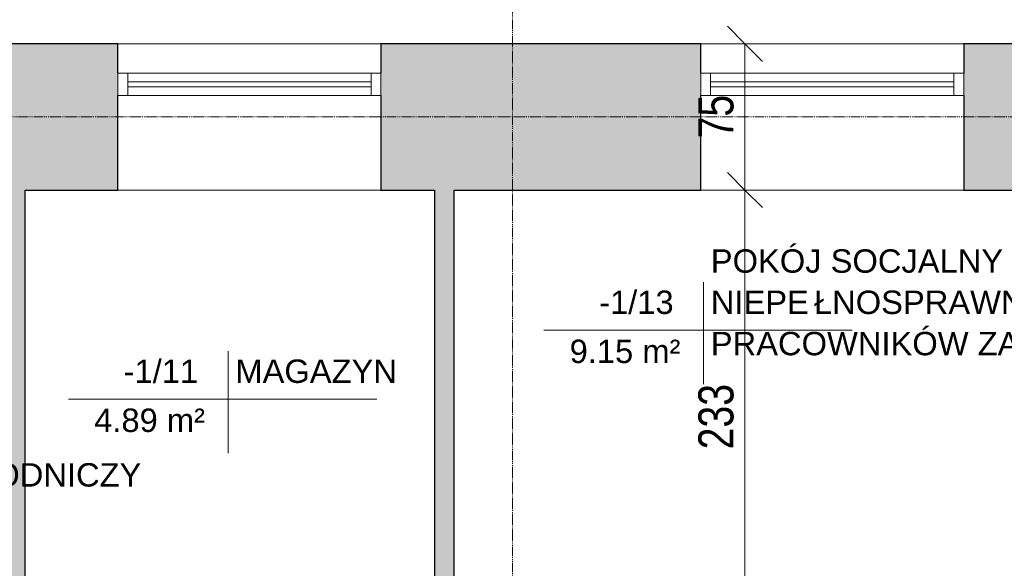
# Model space of a CAD drawing. Header units: centimetres. Extents: x 14733 to 18291, y -10798 to -8444.
# Tile 11 of 25: x 15436 to 15941, y -9112 to -8830. Entities that reach past the tile are written whole.
import ezdxf

# ---------------------------------------------------------------- set-up
doc = ezdxf.new("R2010")
doc.units = ezdxf.units.CM
doc.linetypes.add('Linia siatki', pattern=[0.9925, 0.47, -0.2175, 0.0875, -0.2175])
for name, color, linetype, lineweight in [('A-ANNO-DIMS', 211, 'Continuous', 9), ('A-ANNO-DIMS-100', 211, 'Continuous', 9), ('A-AREA-IDEN', 2, 'Continuous', 9), ('A-DETL-THIN', 151, 'Continuous', 9), ('A-GLAZ', 151, 'Continuous', 9), ('A-WALL', 113, 'Continuous', 9), ('A-WALL-PATT', 111, 'Continuous', 25), ('S-GRID', 1, 'Continuous', 9)]:
    doc.layers.add(name, color=color, linetype=linetype, lineweight=lineweight)
doc.styles.add('Arial_3', font='arial.ttf', dxfattribs={"width": 0.8, "height": 18})
doc.styles.add('Arial_4', font='arial.ttf', dxfattribs={"height": 12})
doc.dimstyles.new('Przekątna_-_1_8_mm_Arial', dxfattribs={"dimscale": 30.48, "dimtxt": 18.364669, "dimasz": 0.590551, "dimexe": 0.328084, "dimexo": 0.0625, "dimgap": 0.016404, "dimtad": 1, "dimdec": 0, "dimdsep": 46, "dimtxsty": 'Arial_3', "dimblk1": 'OBLIQUE', "dimblk2": 'OBLIQUE', "dimsah": 1, "dimcen": 0.09, "dimazin": 0, "dimtfac": 1, "dimtdec": 4, "dimtix": 1, "dimtmove": 0, "dimatfit": 3, "dimfxl": 0.328084, "dimfxlon": 1, "dimtvp": 1, "dimtolj": 1, "dimtzin": 0, "dimarcsym": 2})

# ---------------------------------------------------------------- blocks, each defined once
blk = doc.blocks.new('Aluminum_1 szybowe - Okno w piwnicy 135_145-523481-1_Poziom piwnicy inwentaryzacja')
at = {"layer": 'A-GLAZ', "lineweight": 18}
for p, q in [((-132.08, 25.16), (-137.16, 25.16)), ((-137.16, 25.16), (-137.16, 13.73)), ((-132.08, 13.73), (-132.08, 25.16)), ((-7.24, 20.71), (-132.08, 20.71)), ((-132.08, 20.71), (-132.08, 18.17)), ((-2.16, 25.16), (-7.24, 25.16)), ((-7.24, 25.16), (-7.24, 13.73)), ((-7.24, 18.17), (-7.24, 20.71)), ((-2.16, 13.73), (-2.16, 25.16)), ((-132.08, 18.17), (-7.24, 18.17)), ((-137.16, 13.73), (-132.08, 13.73)), ((-7.24, 13.73), (-2.16, 13.73))]:
    blk.add_line(p, q, dxfattribs=at)
at = {"layer": 'A-GLAZ'}
for p, q in [((-132.08, 25.16), (-7.24, 25.16)), ((-7.24, 13.73), (-132.08, 13.73))]:
    blk.add_line(p, q, dxfattribs=at)
blk = doc.blocks.new('DIMBLOCK226-1_Poziom piwnicy inwentaryzacja')
at = {"layer": 'A-ANNO-DIMS-100'}
for p, q in [((15807.8, -8842.71), (15798.8, -8833.71)), ((15807.8, -8842.71), (15797.8, -8842.71)), ((15807.8, -8842.71), (15807.8, -8917.71)), ((15807.8, -8842.71), (15816.8, -8851.71)), ((15807.8, -8842.71), (15817.8, -8842.71)), ((15807.8, -8917.71), (15798.8, -8908.71)), ((15807.8, -8917.71), (15797.8, -8917.71)), ((15807.8, -8917.71), (15816.8, -8926.71)), ((15807.8, -8917.71), (15817.8, -8917.71))]:
    blk.add_line(p, q, dxfattribs=at)
at = {"layer": 'A-ANNO-DIMS-100', "color": 0, "insert": (15783.93, -8891.23), "char_height": 18, "width": 26.4451, "attachment_point": 1, "rotation": 90, "line_spacing_factor": 0.941778, "style": 'Arial_3'}
blk.add_mtext('75', dxfattribs=at)
blk = doc.blocks.new('_Oblique')
at = {"color": 0, "linetype": 'ByBlock', "lineweight": -2}
blk.add_line((-0.5, -0.5), (0.5, 0.5), dxfattribs=at)
blk = doc.blocks.new('DIMBLOCK227-1_Poziom piwnicy inwentaryzacja')
at = {"layer": 'A-ANNO-DIMS-100'}
for p, q in [((15807.8, -8917.71), (15798.8, -8908.71)), ((15807.8, -8917.71), (15797.8, -8917.71)), ((15807.8, -8917.71), (15807.8, -9150.71)), ((15807.8, -8917.71), (15816.8, -8926.71)), ((15807.8, -8917.71), (15817.8, -8917.71)), ((15807.8, -9150.71), (15798.8, -9141.71)), ((15807.8, -9150.71), (15797.8, -9150.71)), ((15807.8, -9150.71), (15816.8, -9159.71)), ((15807.8, -9150.71), (15817.8, -9150.71))]:
    blk.add_line(p, q, dxfattribs=at)
at = {"layer": 'A-ANNO-DIMS-100', "color": 0, "insert": (15783.93, -9050.74), "char_height": 18, "width": 39.6677, "attachment_point": 1, "rotation": 90, "line_spacing_factor": 0.941778, "style": 'Arial_3'}
blk.add_mtext('233', dxfattribs=at)
blk = doc.blocks.new('Etyk_pom_1_mala - Etyk_pom_1_mala-219433-1_Poziom piwnicy inwentaryzacja')
at = {"layer": 'A-AREA-IDEN'}
for p, q in [((-0.0958, 0.1444), (-0.0958, -0.3781)), ((-0.9154, -0.1015), (0.6661, -0.1015))]:
    blk.add_line(p, q, dxfattribs=at)

msp = doc.modelspace()

# ---------------------------------------------------------------- hatches: boundary and pattern name
at = {"layer": 'A-WALL-PATT', "lineweight": 9}
h = msp.add_hatch(color=256, dxfattribs=at)
h.paths.add_polyline_path([(16103.62, -8917.71), (16193.62, -8917.71), (16193.62, -8842.71), (15920.12, -8842.71), (15920.12, -8917.71), (16097.62, -8917.71)])
h.paths.add_polyline_path([(15648.62, -8917.71), (15785.12, -8917.71), (15785.12, -8842.71), (15621.12, -8842.71), (15621.12, -8917.71)])
h.paths.add_polyline_path([(15486.12, -8917.71), (15486.12, -8842.71), (15375.62, -8842.71), (15375.62, -8917.71), (15438.62, -8917.71)])
h.paths.add_polyline_path([(15195.62, -8917.71), (15240.62, -8917.71), (15240.62, -8842.71), (15195.62, -8842.71), (15195.62, -8869.14)])
for points in [[(15420.62, -9351.71), (15438.62, -9351.71), (15438.62, -8917.71), (15420.62, -8917.71), (15420.62, -9295.58)], [(15658.62, -9351.71), (15658.62, -8917.71), (15648.62, -8917.71), (15648.62, -9351.71), (15652.22, -9351.71)]]:
    msp.add_hatch(color=256, dxfattribs=at).paths.add_polyline_path(points)

# ---------------------------------------------------------------- linework, layer by layer
at = {"layer": 'A-DETL-THIN'}
msp.add_line((15996.62, -8917.71), (15901.62, -8917.71), dxfattribs=at)
at = {"layer": 'A-WALL', "lineweight": 25}
for p, q in [((15486.12, -8842.71), (15375.62, -8842.71)), ((15486.12, -8857.71), (15486.12, -8842.71)), ((15785.12, -8842.71), (15621.12, -8842.71)), ((15621.12, -8842.71), (15621.12, -8857.71)), ((15785.12, -8857.71), (15785.12, -8842.71)), ((16193.62, -8842.71), (15920.12, -8842.71)), ((15920.12, -8842.71), (15920.12, -8857.71)), ((15486.12, -8917.71), (15486.12, -8869.14)), ((15621.12, -8869.14), (15621.12, -8917.71)), ((15785.12, -8917.71), (15785.12, -8869.14)), ((15920.12, -8869.14), (15920.12, -8917.71)), ((15438.62, -8917.71), (15486.12, -8917.71)), ((15438.62, -9150.71), (15438.62, -8917.71)), ((15621.12, -8917.71), (15648.62, -8917.71)), ((15648.62, -8917.71), (15648.62, -9150.71)), ((15658.62, -8917.71), (15785.12, -8917.71)), ((15658.62, -9150.71), (15658.62, -8917.71)), ((15920.12, -8917.71), (15996.62, -8917.71))]:
    msp.add_line(p, q, dxfattribs=at)
at = {"layer": 'A-WALL'}
for p, q in [((15486.12, -8842.71), (15621.12, -8842.71)), ((15785.12, -8842.71), (15920.12, -8842.71)), ((15621.12, -8917.71), (15486.12, -8917.71)), ((15920.12, -8917.71), (15785.12, -8917.71))]:
    msp.add_line(p, q, dxfattribs=at)
at = {"layer": 'S-GRID', "linetype": 'Linia siatki'}
for p, q in [((15688.62, -8503.99), (15688.62, -10737.87)), ((14732.76, -8880.21), (18230.94, -8880.21))]:
    msp.add_line(p, q, dxfattribs=at)

# ---------------------------------------------------------------- block references
at = {"layer": 'A-AREA-IDEN', "xscale": 99.99999999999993, "yscale": 99.99999999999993, "zscale": 99.99999999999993}
for p in [(15796.23, -8979.44), (15552.34, -9014.8)]:
    msp.add_blockref('Etyk_pom_1_mala - Etyk_pom_1_mala-219433-1_Poziom piwnicy inwentaryzacja', p, dxfattribs=at)
at = {"layer": 'A-GLAZ'}
for p in [(15623.28, -8882.87), (15922.28, -8882.87)]:
    msp.add_blockref('Aluminum_1 szybowe - Okno w piwnicy 135_145-523481-1_Poziom piwnicy inwentaryzacja', p, dxfattribs=at)

# ---------------------------------------------------------------- texts
at = {"layer": 'A-AREA-IDEN', "char_height": 12, "attachment_point": 1, "style": 'Arial_4'}
for s, insert, width in [('POKÓJ SOCJALNY DLA', (15790.32, -8948.11), 241.3079), ('-1/13', (15733.04, -8969.26), 49.7046), ('NIEPE', (15790.32, -8969.28), 64.135), ('ŁNOSPRAWNYCH', (15843.24, -8969.28), 185.9915), ('PRACOWNIKÓW ZAZ', (15790.32, -8990.45), 222.8691), ('9.15 m²', (15717.91, -8994.44), 73.7552), ('-1/11', (15489.15, -9004.63), 49.7046), ('MAGAZYN', (15546.43, -9004.63), 107.4261), ('4.89 m²', (15474.01, -9029.8), 73.7552), ('ŁODNICZY', (15413.47, -9057.81), 110.6329)]:
    msp.add_mtext(s, dxfattribs=dict(at, insert=insert, width=width))

# ---------------------------------------------------------------- dimensions: what is measured, and where the dimension line sits
at = {"layer": 'A-ANNO-DIMS'}
for base, p1, p2, override, picture, middle in [((15807.8, -8917.71), (15817.8, -8842.71), (15817.8, -8917.71), {"dimpost": '<>', "dimfxl": 75}, 'DIMBLOCK226-1_Poziom piwnicy inwentaryzacja', (15798.15, -8880.21)), ((15807.8, -9150.71), (15817.8, -8917.71), (15817.8, -9150.71), {"dimpost": '<>', "dimfxl": 233}, 'DIMBLOCK227-1_Poziom piwnicy inwentaryzacja', (15798.1, -9034.21))]:
    dim = msp.add_linear_dim(base=base, p1=p1, p2=p2, angle=90, dimstyle='Przekątna_-_1_8_mm_Arial', override=override, dxfattribs=at)
    dim.commit()
    dim.dimension.update_dxf_attribs({"geometry": picture, "text_midpoint": middle})

doc.saveas('drawing.dxf')
